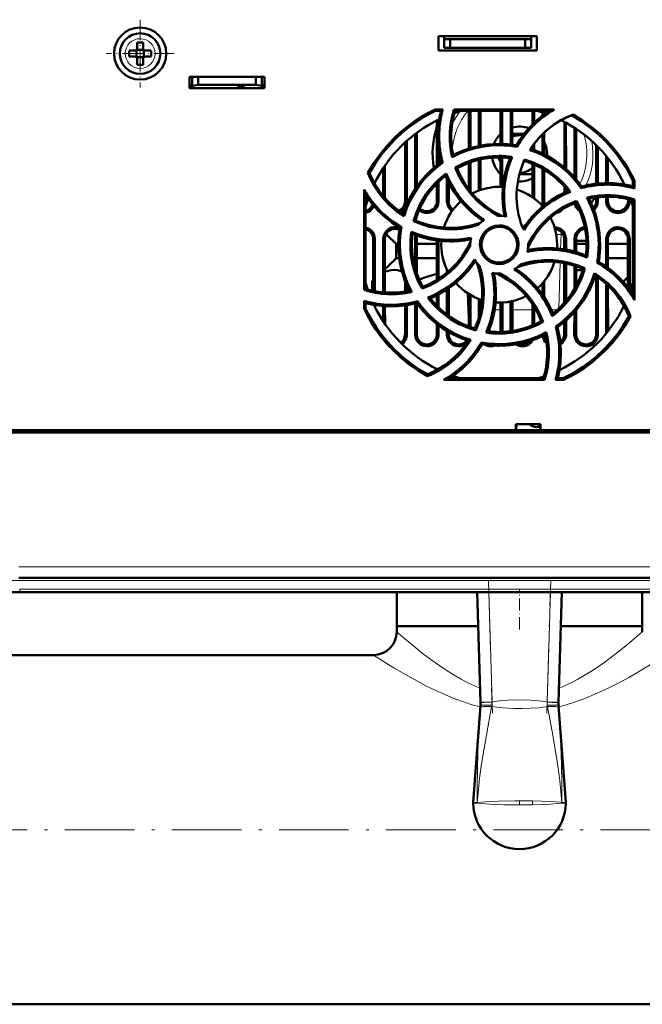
# Model space of a CAD drawing. Extents: x -1351 to 1763, y -1300 to 612.
# Tile 24 of 81: x 35 to 143, y -1297 to -1127. Entities that reach past the tile are written whole.
import ezdxf

# ---------------------------------------------------------------- set-up
doc = ezdxf.new("R2010")
doc.units = 0
doc.linetypes.add('DASHDOT', pattern=[18.5, 12, -3, 0.5, -3])

msp = doc.modelspace()

# ---------------------------------------------------------------- linework, layer by layer
at = {"color": 7, "linetype": 'DASHDOT', "lineweight": 18, "ltscale": 0.292499}
msp.add_line((56.1, -1127.48), (56.1, -1139.18), dxfattribs=at)
at = {"color": 7, "lineweight": 50}
for p, q in [((107.6, -1132.83), (107.6, -1130.33)), ((107.6, -1130.33), (124.6, -1130.33)), ((108.6, -1130.83), (108.6, -1130.33)), ((123.6, -1130.83), (123.6, -1130.33)), ((124.6, -1130.33), (124.6, -1132.83)), ((55.6, -1131.41), (55.6, -1132.33)), ((56.6, -1131.41), (56.6, -1132.33)), ((108.6, -1132.33), (108.6, -1130.83)), ((109.6, -1130.83), (108.6, -1130.83)), ((109.6, -1132.33), (109.6, -1130.83)), ((122.6, -1130.83), (109.6, -1130.83)), ((123.6, -1130.83), (122.6, -1130.83)), ((122.6, -1130.83), (122.6, -1132.33)), ((123.6, -1132.33), (123.6, -1130.83)), ((55.1, -1132.83), (54.18, -1132.83)), ((55.1, -1133.83), (54.18, -1133.83)), ((55.47, -1132.7), (55.46, -1132.69)), ((56.74, -1132.7), (55.47, -1132.7)), ((55.47, -1133.97), (55.47, -1132.7)), ((56.75, -1132.69), (56.74, -1132.7)), ((56.74, -1132.7), (56.74, -1133.97)), ((57.1, -1132.83), (58.02, -1132.83)), ((58.02, -1133.83), (57.1, -1133.83)), ((124.6, -1132.83), (107.6, -1132.83)), ((109.6, -1132.33), (108.6, -1132.33)), ((122.6, -1132.33), (109.6, -1132.33)), ((122.6, -1132.33), (123.6, -1132.33)), ((55.47, -1133.97), (55.46, -1133.98)), ((56.74, -1133.97), (55.47, -1133.97)), ((55.6, -1135.25), (55.6, -1134.33)), ((56.6, -1135.25), (56.6, -1134.33)), ((56.74, -1133.97), (56.75, -1133.98)), ((64.6, -1139.33), (64.6, -1137.33)), ((64.6, -1137.33), (77.6, -1137.33)), ((64.6, -1138.83), (65.1, -1138.83)), ((65.1, -1138.89), (65.1, -1137.33)), ((65.1, -1138.89), (66.1, -1138.72)), ((65.1, -1139.33), (65.1, -1138.89)), ((66.1, -1138.72), (66.1, -1137.33)), ((66.1, -1138.72), (76.1, -1138.72)), ((76.1, -1137.33), (76.1, -1138.72)), ((76.1, -1138.72), (77.1, -1138.89)), ((77.1, -1137.33), (77.1, -1138.89)), ((77.1, -1138.83), (77.6, -1138.83)), ((77.1, -1138.89), (77.1, -1139.33)), ((77.6, -1137.33), (77.6, -1139.33)), ((77.6, -1139.33), (64.6, -1139.33)), ((72.9, -1139.33), (65.1, -1139.33)), ((72.9, -1139.33), (72.9, -1139.12)), ((72.9, -1139.12), (72.9, -1139.33)), ((74.1, -1139.12), (72.9, -1139.12)), ((74.1, -1139.33), (74.1, -1139.12)), ((77.1, -1139.33), (74.1, -1139.33)), ((107.02, -1143.01), (108.36, -1143.01)), ((107.07, -1143.24), (107.02, -1143.01)), ((107.07, -1143.24), (108.05, -1143.24)), ((108.36, -1143.01), (108.05, -1143.24)), ((110.3, -1143.01), (127.61, -1143.01)), ((110.47, -1143.24), (110.3, -1143.01)), ((110.47, -1143.24), (126.76, -1143.24)), ((112.84, -1149.73), (112.84, -1143.24)), ((113.12, -1149.64), (113.12, -1143.24)), ((114.58, -1143.24), (114.58, -1149.28)), ((114.86, -1143.24), (114.86, -1149.22)), ((118.34, -1148.92), (118.34, -1143.24)), ((118.62, -1148.92), (118.62, -1143.24)), ((120.08, -1143.24), (120.08, -1149.03)), ((120.36, -1143.24), (120.36, -1149.06)), ((123.84, -1145.57), (123.84, -1143.24)), ((124.12, -1145.3), (124.12, -1143.24)), ((125.58, -1143.53), (125.58, -1144.06)), ((125.86, -1143.62), (125.86, -1143.86)), ((107.34, -1152.64), (107.34, -1144.88)), ((107.62, -1145.45), (107.62, -1144.74)), ((129.34, -1153), (129.34, -1145.13)), ((129.63, -1153.25), (129.62, -1145.28)), ((103.58, -1147.22), (103.58, -1156.72)), ((103.86, -1147.01), (103.87, -1156.3)), ((122.41, -1147.18), (120.36, -1147.18)), ((125.58, -1147.23), (125.58, -1150.59)), ((125.86, -1146.96), (125.86, -1150.73)), ((131.08, -1146.14), (131.08, -1154.7)), ((131.36, -1146.33), (131.36, -1155.04)), ((101.84, -1158.83), (101.84, -1148.68)), ((102.13, -1158.83), (102.12, -1148.42)), ((121.06, -1149.17), (121.18, -1149.44)), ((124.12, -1149.99), (124.12, -1148.9)), ((134.84, -1155.81), (134.84, -1149.13)), ((107.63, -1152.42), (107.62, -1149.92)), ((110.15, -1150.84), (109.98, -1151.2)), ((123.84, -1149.89), (123.84, -1149.29)), ((135.13, -1155.78), (135.12, -1149.41)), ((108.05, -1152.11), (108.33, -1152.21)), ((112.84, -1156.73), (112.84, -1152.2)), ((113.13, -1157.11), (113.13, -1152.09)), ((114.58, -1151.67), (114.58, -1156.97)), ((114.86, -1151.6), (114.87, -1156.87)), ((117.89, -1151.25), (118.34, -1152.03)), ((118.34, -1156.34), (118.34, -1151.25)), ((118.63, -1156.35), (118.63, -1151.26)), ((120.32, -1151.17), (119.97, -1151.36)), ((123.84, -1158.14), (123.84, -1152.38)), ((124.13, -1158.35), (124.13, -1152.5)), ((136.58, -1151.02), (136.58, -1155.71)), ((136.86, -1151.37), (136.87, -1155.71)), ((95.71, -1153.95), (95.44, -1153.94)), ((98.08, -1153.1), (98.07, -1157.93)), ((98.36, -1152.68), (98.37, -1158.27)), ((108.95, -1154.04), (108.84, -1154.43)), ((110.83, -1153.12), (110.52, -1153.01)), ((121.58, -1154.18), (123.48, -1154.18)), ((123.69, -1154.06), (123.84, -1153.81)), ((125.58, -1153.23), (125.57, -1158.83)), ((125.86, -1153.4), (125.87, -1158.83)), ((96.63, -1155.84), (96.63, -1155.62)), ((107.34, -1158.83), (107.34, -1155.77)), ((107.63, -1158.83), (107.63, -1155.47)), ((109.08, -1154.96), (109.07, -1158.83)), ((109.37, -1155.56), (109.37, -1158.83)), ((141.18, -1155.3), (141.43, -1155.25)), ((141.18, -1155.3), (141.18, -1156.28)), ((141.43, -1155.25), (141.43, -1156.6)), ((94.76, -1174.15), (94.77, -1156.8)), ((95.03, -1173.95), (95.02, -1157.7)), ((129.34, -1157.37), (129.34, -1156.27)), ((129.63, -1157.24), (129.63, -1156.6)), ((132.33, -1156.28), (132.22, -1156.57)), ((141.43, -1156.6), (141.18, -1156.28)), ((131.43, -1158.75), (131.32, -1159.06)), ((134.84, -1158.83), (134.84, -1158.17)), ((135.13, -1158.83), (135.13, -1158.13)), ((136.57, -1158.05), (136.57, -1158.83)), ((136.87, -1158.04), (136.87, -1158.83)), ((140.34, -1158.83), (140.34, -1158.47)), ((140.63, -1158.83), (140.63, -1158.55)), ((141.43, -1158.52), (141.18, -1158.71)), ((141.18, -1158.71), (141.18, -1174.94)), ((141.43, -1158.52), (141.44, -1175.9)), ((103.62, -1162.13), (103.32, -1162.27)), ((101.21, -1163.25), (100.93, -1163.38)), ((96.33, -1174.29), (96.33, -1165.33)), ((96.64, -1174.35), (96.63, -1165.33)), ((98.07, -1165.33), (98.07, -1174.55)), ((98.37, -1165.33), (98.37, -1174.58)), ((100.31, -1168.68), (100.31, -1166.18)), ((100.68, -1166.18), (100.31, -1166.18)), ((103.57, -1165.33), (103.57, -1170.34)), ((103.87, -1165.33), (103.87, -1171.31)), ((107.33, -1166.18), (103.87, -1166.18)), ((107.33, -1172.39), (107.33, -1165.61)), ((107.64, -1172.19), (107.63, -1165.65)), ((123.1, -1166.33), (123.1, -1166.17)), ((129.33, -1167.13), (129.33, -1165.33)), ((129.63, -1167.18), (129.63, -1165.33)), ((131.07, -1165.33), (131.07, -1167.52)), ((131.37, -1165.33), (131.37, -1167.61)), ((131.37, -1165.68), (133.17, -1165.68)), ((133.18, -1166.18), (131.37, -1166.18)), ((136.57, -1165.33), (136.57, -1170.12)), ((136.87, -1165.33), (136.87, -1170.33)), ((140.33, -1166.18), (136.87, -1166.18)), ((140.33, -1173.74), (140.33, -1165.33)), ((140.64, -1174.15), (140.63, -1165.33)), ((113.1, -1166.33), (113.1, -1166.5)), ((100.84, -1168.68), (100.31, -1168.68)), ((107.33, -1168.68), (103.87, -1168.68)), ((129.33, -1176.39), (129.33, -1169.52)), ((129.64, -1176.03), (129.63, -1169.58)), ((135.27, -1169.28), (134.99, -1169.42)), ((140.33, -1168.68), (136.87, -1168.68)), ((109.07, -1170.62), (109.07, -1171.14)), ((131.07, -1169.97), (131.07, -1174.02)), ((131.37, -1170.07), (131.37, -1173.48)), ((132.58, -1170.54), (132.89, -1170.39)), ((96.33, -1172.45), (96.17, -1172.62)), ((96.33, -1172.46), (96.17, -1172.62)), ((96.17, -1172.62), (96.17, -1174.25)), ((101.83, -1174.42), (101.83, -1172.57)), ((125.57, -1172.98), (125.57, -1174.95)), ((125.87, -1172.63), (125.87, -1175.41)), ((134.83, -1181.83), (134.83, -1171.77)), ((135.14, -1181.83), (135.14, -1171.98)), ((139.59, -1172.62), (139.28, -1172.49)), ((139.59, -1172.62), (139.59, -1172.83)), ((95.03, -1173.95), (94.76, -1174.15)), ((102.14, -1174.37), (102.14, -1173.32)), ((104.89, -1173.59), (104.77, -1173.92)), ((109.07, -1174.08), (109.07, -1178.4)), ((109.37, -1173.87), (109.38, -1178.62)), ((136.57, -1173.12), (136.56, -1181.67)), ((136.87, -1173.4), (136.88, -1181.28)), ((94.76, -1177.42), (94.76, -1176.05)), ((94.76, -1176.05), (95.03, -1176.4)), ((95.03, -1177.36), (95.03, -1176.4)), ((103.87, -1176.39), (103.98, -1176.09)), ((103.87, -1176.4), (103.88, -1181.83)), ((107.33, -1176.87), (107.33, -1175.08)), ((107.64, -1177.18), (107.64, -1174.92)), ((112.83, -1178.93), (112.7, -1174.75)), ((112.83, -1180.45), (112.83, -1174.83)), ((113.14, -1180.56), (113.14, -1175.01)), ((114.57, -1175.69), (114.57, -1178.97)), ((114.87, -1175.8), (114.88, -1177.73)), ((118.33, -1181.4), (118.33, -1176.33)), ((118.64, -1181.39), (118.64, -1176.32)), ((120.07, -1176.14), (120.06, -1181.27)), ((120.37, -1176.07), (120.38, -1181.23)), ((94.76, -1177.42), (95.03, -1177.36)), ((96.64, -1177.07), (96.64, -1176.74)), ((98.07, -1176.91), (98.07, -1179.54)), ((98.37, -1176.93), (98.38, -1180)), ((101.83, -1181.83), (101.83, -1176.8)), ((102.14, -1181.83), (102.14, -1176.76)), ((103.57, -1176.47), (103.56, -1181.83)), ((123.83, -1180.27), (123.83, -1176.6)), ((124.14, -1180.14), (124.14, -1177.08)), ((131.07, -1177.98), (131.06, -1181.83)), ((131.38, -1177.63), (131.38, -1181.83)), ((139.59, -1176.87), (139.59, -1177.03)), ((125.69, -1179.66), (125.36, -1179.54)), ((129.33, -1181.83), (129.33, -1179.67)), ((129.64, -1181.83), (129.64, -1179.4)), ((140.78, -1178.73), (140.48, -1178.71)), ((107.33, -1181.83), (107.33, -1180.06)), ((107.64, -1181.83), (107.64, -1180.3)), ((109.06, -1181.26), (109.06, -1181.83)), ((109.38, -1181.44), (109.38, -1181.83)), ((113.89, -1180.8), (114.04, -1181.13)), ((128.17, -1180.56), (127.85, -1180.45)), ((115.16, -1183.51), (115.01, -1183.21)), ((105.73, -1188.7), (105.71, -1189.01)), ((125.92, -1189.68), (108.51, -1189.68)), ((125.72, -1189.4), (109.52, -1189.4)), ((125.72, -1189.4), (125.92, -1189.68)), ((127.81, -1189.68), (128.18, -1189.4)), ((129.19, -1189.68), (127.81, -1189.68)), ((129.13, -1189.4), (128.18, -1189.4)), ((129.13, -1189.4), (129.19, -1189.68)), ((23.25, -1198.33), (120.95, -1198.33)), ((120.95, -1198.33), (120.95, -1197.33)), ((120.95, -1197.33), (125.25, -1197.33)), ((120.95, -1198.33), (121.04, -1198.33)), ((121, -1198.33), (125.2, -1198.33)), ((121.1, -1197.33), (121.04, -1198.33)), ((121.04, -1198.33), (121.1, -1197.33)), ((125.17, -1198.33), (121.04, -1198.33)), ((125.1, -1197.33), (125.17, -1198.33)), ((125.17, -1198.33), (125.25, -1198.33)), ((125.25, -1197.33), (125.25, -1198.33)), ((125.25, -1198.33), (219.95, -1198.33)), ((232.08, -1198.73), (11.12, -1198.73)), ((208.07, -1223.83), (35.13, -1223.83)), ((207.9, -1226.33), (35.31, -1226.33)), ((37.7, -1226.33), (47.9, -1226.33)), ((47.9, -1226.33), (107.9, -1226.33)), ((100.4, -1232.18), (100.4, -1226.33)), ((107.9, -1226.33), (118.1, -1226.33)), ((114.86, -1245.33), (114.28, -1226.33)), ((128.93, -1226.33), (128.35, -1245.33)), ((142.8, -1232.18), (142.8, -1226.33)), ((114.45, -1232.18), (100.4, -1232.18)), ((114.45, -1232.18), (100.4, -1232.18)), ((100.4, -1233.18), (100.4, -1232.18)), ((131.77, -1232.18), (128.75, -1232.18)), ((142.8, -1232.18), (128.75, -1232.18)), ((142.8, -1232.18), (131.77, -1232.18)), ((142.8, -1233.18), (142.8, -1232.18)), ((96.4, -1237.18), (-173.2, -1237.18)), ((113.61, -1262.6), (114.85, -1245.94)), ((114.85, -1245.94), (114.85, -1245.92)), ((114.86, -1245.43), (114.86, -1245.33)), ((114.86, -1245.44), (114.86, -1245.49)), ((128.35, -1245.33), (128.34, -1245.43)), ((128.34, -1245.43), (128.34, -1245.43)), ((128.36, -1245.94), (128.35, -1245.93)), ((129.6, -1262.6), (128.36, -1245.94)), ((541.6, -1297.48), (-298.4, -1297.48))]:
    msp.add_line(p, q, dxfattribs=at)
at = {"color": 7, "lineweight": 18}
for p, q in [((56.13, -1130.76), (56.1, -1130.76)), ((53.53, -1133.31), (53.53, -1133.33)), ((58.67, -1133.36), (58.67, -1133.33)), ((56.08, -1135.9), (56.1, -1135.9)), ((101.84, -1158.83), (102.13, -1158.83)), ((107.34, -1158.83), (107.63, -1158.83)), ((109.07, -1158.83), (109.37, -1158.83)), ((125.87, -1158.83), (125.57, -1158.83)), ((134.84, -1158.83), (135.13, -1158.83)), ((136.57, -1158.83), (136.87, -1158.83)), ((140.34, -1158.83), (140.63, -1158.83)), ((128.77, -1164.56), (128.8, -1164.08)), ((96.63, -1165.33), (96.33, -1165.33)), ((98.37, -1165.33), (98.07, -1165.33)), ((103.87, -1165.33), (103.57, -1165.33)), ((128.77, -1164.56), (127.94, -1164.56)), ((128.7, -1167.03), (128.77, -1164.56)), ((129.33, -1165.33), (129.63, -1165.33)), ((131.37, -1165.33), (131.07, -1165.33)), ((136.87, -1165.33), (136.57, -1165.33)), ((140.63, -1165.33), (140.33, -1165.33)), ((128.38, -1177.36), (128.62, -1169.41)), ((114.87, -1177.56), (114.91, -1177.56)), ((117.31, -1177.56), (118.33, -1177.56)), ((120.37, -1177.56), (123.83, -1177.56)), ((127.07, -1177.56), (128.17, -1177.56)), ((128.28, -1181.03), (128.3, -1180.47)), ((101.83, -1181.83), (102.14, -1181.83)), ((103.56, -1181.83), (103.88, -1181.83)), ((107.33, -1181.83), (107.64, -1181.83)), ((109.06, -1181.83), (109.38, -1181.83)), ((129.33, -1181.83), (129.64, -1181.83)), ((131.06, -1181.83), (131.38, -1181.83)), ((134.83, -1181.83), (135.14, -1181.83)), ((35.13, -1221.97), (208.07, -1221.97)), ((208.07, -1224.33), (35.13, -1224.33)), ((35.31, -1225.83), (207.9, -1225.83)), ((35.31, -1226.33), (35.31, -1225.83)), ((116.28, -1226.33), (116.86, -1245.27)), ((126.35, -1245.27), (126.93, -1226.33)), ((114.83, -1246.26), (114.85, -1245.93)), ((114.86, -1245.33), (116.86, -1245.27)), ((116.81, -1245.85), (116.78, -1246.09)), ((116.86, -1245.27), (116.85, -1245.34)), ((126.35, -1245.34), (126.35, -1245.27)), ((126.35, -1245.27), (128.35, -1245.33)), ((126.43, -1246.09), (126.39, -1245.85)), ((128.35, -1245.93), (128.38, -1246.26)), ((114.3, -1262.63), (114.29, -1262.63)), ((114.3, -1262.63), (114.29, -1262.73)), ((114.29, -1262.73), (114.29, -1262.63)), ((114.29, -1262.73), (114.29, -1262.74)), ((114.29, -1262.74), (114.29, -1262.73)), ((121.6, -1263.07), (121.6, -1262.36)), ((123.83, -1262.38), (123.86, -1262.38)), ((128.91, -1262.63), (128.91, -1262.73)), ((128.91, -1262.63), (128.91, -1262.63)), ((128.91, -1262.73), (128.91, -1262.63)), ((128.91, -1262.74), (128.91, -1262.73)), ((128.91, -1262.73), (128.91, -1262.74))]:
    msp.add_line(p, q, dxfattribs=at)
at = {"color": 7, "linetype": 'DASHDOT', "lineweight": 18, "ltscale": 0.2925}
msp.add_line((61.95, -1133.33), (50.25, -1133.33), dxfattribs=at)
at = {"color": 7, "linetype": 'DASHDOT', "lineweight": 18}
for p, q in [((225.37, -1224.33), (17.84, -1224.33)), ((116.22, -1224.37), (116.92, -1247.24)), ((126.29, -1247.24), (126.99, -1224.37)), ((18.05, -1225.83), (225.16, -1225.83)), ((-382.4, -1267.33), (625.6, -1267.33))]:
    msp.add_line(p, q, dxfattribs=at)
at = {"color": 7, "linetype": 'DASHDOT', "lineweight": 18, "ltscale": 0.175491}
msp.add_line((121.6, -1232.77), (121.6, -1225.75), dxfattribs=at)
at = {"color": 7, "lineweight": 50}
for points in [[(95.44, -1153.94), (96.4, -1152.32), (97.47, -1150.8), (98.63, -1149.36), (99.89, -1148.01), (101.02, -1146.96), (102.21, -1145.97), (103.46, -1145.06), (104.77, -1144.21), (105.88, -1143.58), (107.02, -1143.01)], [(95.71, -1153.95), (96.67, -1152.35), (97.74, -1150.84), (98.91, -1149.41), (100.17, -1148.08), (101.3, -1147.04), (102.49, -1146.06), (103.73, -1145.16), (105.04, -1144.33), (106.04, -1143.76), (107.07, -1143.24)], [(123.38, -1149.99), (124.25, -1148.74), (125.22, -1147.59), (126.3, -1146.55), (127.48, -1145.64), (128.76, -1144.85), (129.79, -1144.33), (130.87, -1143.88)], [(130.58, -1143.99), (132.18, -1144.96), (133.69, -1146.04), (135.11, -1147.21), (136.43, -1148.48), (137.47, -1149.61), (138.44, -1150.81), (139.34, -1152.06), (140.16, -1153.37), (140.69, -1154.32), (141.18, -1155.3)], [(130.87, -1143.88), (132.46, -1144.87), (133.98, -1145.96), (135.39, -1147.15), (136.72, -1148.43), (137.76, -1149.58), (138.72, -1150.78), (139.62, -1152.04), (140.44, -1153.37), (140.95, -1154.29), (141.43, -1155.25)], [(118.1, -1149.16), (116.78, -1149.21), (115.46, -1149.36), (114.16, -1149.62), (112.73, -1150.02), (111.34, -1150.55), (109.98, -1151.2)], [(132.22, -1156.57), (131.55, -1155.66), (130.82, -1154.8), (130.04, -1153.99), (129.43, -1153.43), (128.79, -1152.89), (127.78, -1152.15), (126.72, -1151.48), (125.61, -1150.89), (124.44, -1150.37), (123.38, -1149.99)], [(132.33, -1156.28), (131.32, -1154.98), (130.21, -1153.79), (129, -1152.72), (127.7, -1151.77), (126.31, -1150.95), (124.94, -1150.31), (123.51, -1149.78)], [(108.05, -1152.11), (107.14, -1152.8), (106.28, -1153.54), (105.48, -1154.33), (104.92, -1154.95), (104.38, -1155.6), (103.64, -1156.63), (102.97, -1157.7), (102.38, -1158.82), (101.87, -1160), (101.52, -1161)], [(108.33, -1152.21), (107.19, -1153.08), (106.13, -1154.02), (105.16, -1155.04), (104.29, -1156.14), (103.5, -1157.31), (102.77, -1158.6), (102.16, -1159.96), (101.66, -1161.39)], [(110.52, -1153.01), (111.9, -1152.31), (113.32, -1151.75), (114.78, -1151.35), (116.26, -1151.09), (117.78, -1150.99), (119.05, -1151.03), (120.32, -1151.17)], [(119.97, -1151.36), (119.42, -1152.91), (119.02, -1154.48), (118.77, -1156.08), (118.67, -1157.69), (118.73, -1159.32), (118.85, -1160.37), (119.03, -1161.42)], [(120.32, -1151.17), (119.75, -1152.69), (119.32, -1154.25), (119.04, -1155.83), (118.92, -1157.42), (118.96, -1159.03), (119.09, -1160.26), (119.3, -1161.48)], [(122.49, -1151.64), (123.94, -1152.15), (125.32, -1152.79), (126.63, -1153.57), (127.84, -1154.47), (128.96, -1155.5), (129.71, -1156.31), (130.4, -1157.18)], [(101.66, -1161.39), (100.39, -1160.52), (99.22, -1159.54), (98.17, -1158.46), (97.23, -1157.27), (96.41, -1155.99), (95.89, -1154.98), (95.44, -1153.94)], [(103.32, -1162.27), (103.79, -1160.8), (104.4, -1159.41), (105.15, -1158.09), (106.02, -1156.86), (107.02, -1155.72), (107.95, -1154.84), (108.95, -1154.04)], [(108.95, -1154.04), (109.62, -1155.52), (110.42, -1156.92), (111.34, -1158.24), (112.38, -1159.45), (113.55, -1160.56), (114.5, -1161.34), (115.52, -1162.05)], [(117.94, -1161.33), (116.68, -1160.62), (115.51, -1159.79), (114.43, -1158.87), (113.44, -1157.86), (112.55, -1156.77), (111.77, -1155.59), (111.09, -1154.34), (110.52, -1153.01)], [(118.56, -1161.35), (117.28, -1160.69), (116.09, -1159.91), (114.99, -1159.04), (113.97, -1158.07), (113.45, -1157.49), (112.96, -1156.89), (112.35, -1156.04), (111.79, -1155.15), (111.3, -1154.21), (110.83, -1153.12)], [(103.62, -1162.13), (104.11, -1160.68), (104.74, -1159.31), (105.5, -1158.01), (106.39, -1156.8), (107.41, -1155.69), (108.1, -1155.04), (108.84, -1154.43)], [(108.84, -1154.43), (109.54, -1155.91), (110.37, -1157.31), (111.32, -1158.62), (112.4, -1159.82), (113.58, -1160.93), (114.41, -1161.59), (115.29, -1162.2)], [(130.01, -1157.07), (128.52, -1157.78), (127.12, -1158.6), (125.82, -1159.56), (124.61, -1160.63), (123.5, -1161.82), (122.85, -1162.65), (122.23, -1163.52)], [(130.4, -1157.18), (128.92, -1157.85), (127.51, -1158.65), (126.2, -1159.57), (124.99, -1160.61), (123.87, -1161.77), (123.1, -1162.73), (122.38, -1163.75)], [(101, -1160.65), (101.29, -1160.47), (101.55, -1160.25), (101.86, -1159.83), (102.05, -1159.36), (102.13, -1158.83)], [(105.6, -1160.86), (105.85, -1160.85), (106.18, -1160.78), (106.5, -1160.65), (106.79, -1160.47), (107.05, -1160.25), (107.36, -1159.83), (107.55, -1159.36), (107.63, -1158.83)], [(109.07, -1158.83), (109.14, -1159.34), (109.34, -1159.83), (109.53, -1160.11), (109.76, -1160.35), (109.97, -1160.51)], [(131.32, -1159.06), (130, -1159.65), (128.76, -1160.34), (127.6, -1161.14), (126.53, -1162.05), (125.97, -1162.59), (125.44, -1163.16), (124.78, -1163.97), (124.17, -1164.82), (123.62, -1165.73), (123.08, -1166.8)], [(123.1, -1166.17), (123.82, -1164.9), (124.64, -1163.73), (125.56, -1162.65), (126.58, -1161.66), (127.67, -1160.78), (128.84, -1159.99), (130.1, -1159.32), (131.43, -1158.75)], [(131.1, -1159.15), (131.19, -1159.49), (131.34, -1159.83), (131.53, -1160.11), (131.76, -1160.35), (132.03, -1160.55)], [(131.43, -1158.75), (132.13, -1160.13), (132.69, -1161.55), (133.09, -1163), (133.35, -1164.49), (133.45, -1166), (133.41, -1167.28), (133.27, -1168.56)], [(135.27, -1166.33), (135.22, -1165.01), (135.06, -1163.7), (134.81, -1162.39), (134.41, -1160.96), (133.88, -1159.57), (133.23, -1158.21)], [(134.46, -1160.34), (134.55, -1160.25), (134.86, -1159.83), (135.05, -1159.36), (135.13, -1158.83)], [(136.57, -1158.83), (136.64, -1159.34), (136.84, -1159.83), (137.03, -1160.11), (137.26, -1160.35), (137.54, -1160.56), (137.85, -1160.71), (138.22, -1160.83), (138.6, -1160.86)], [(138.6, -1160.86), (138.85, -1160.85), (139.18, -1160.78), (139.5, -1160.65), (139.79, -1160.47), (140.05, -1160.25), (140.36, -1159.83), (140.55, -1159.36), (140.63, -1158.83)], [(95.02, -1160.82), (95.5, -1160.65), (95.79, -1160.47), (96.05, -1160.25), (96.28, -1159.96), (96.46, -1159.64)], [(109.71, -1163.67), (108.81, -1163.64), (107.41, -1163.49), (106.02, -1163.22), (104.66, -1162.81), (103.32, -1162.27)], [(96.63, -1165.33), (96.56, -1164.83), (96.37, -1164.34), (96.18, -1164.06), (95.94, -1163.81), (95.66, -1163.6), (95.36, -1163.45), (95.02, -1163.35)], [(100.1, -1163.3), (99.85, -1163.32), (99.52, -1163.39), (99.2, -1163.51), (98.91, -1163.69), (98.65, -1163.91), (98.34, -1164.33), (98.15, -1164.8), (98.07, -1165.33)], [(104.77, -1173.92), (104.07, -1172.55), (103.52, -1171.13), (103.11, -1169.67), (102.86, -1168.18), (102.76, -1166.67), (102.79, -1165.39), (102.93, -1164.1)], [(102.93, -1164.1), (104.46, -1164.68), (106.01, -1165.11), (107.59, -1165.39), (109.19, -1165.51), (110.8, -1165.47), (112.02, -1165.34), (113.25, -1165.13)], [(103.14, -1164.47), (104.69, -1165.02), (106.26, -1165.42), (107.86, -1165.67), (109.47, -1165.77), (111.09, -1165.71), (112.14, -1165.59), (113.19, -1165.4)], [(114.77, -1166.33), (114.83, -1165.69), (115.02, -1165.05), (115.34, -1164.47), (115.76, -1163.96), (116.28, -1163.54), (116.87, -1163.23), (117.48, -1163.06), (118.1, -1163)], [(115.02, -1166.33), (115.08, -1165.78), (115.24, -1165.23), (115.49, -1164.71), (115.73, -1164.37), (116.02, -1164.06), (116.35, -1163.8), (116.72, -1163.58), (117.11, -1163.42), (117.51, -1163.31), (118.1, -1163.25)], [(118.1, -1163), (118.59, -1163.03), (119.02, -1163.12), (119.43, -1163.27), (119.82, -1163.48), (120.2, -1163.74), (120.67, -1164.2), (121.04, -1164.75), (121.29, -1165.36), (121.42, -1166), (121.44, -1166.33)], [(118.1, -1163.25), (118.77, -1163.33), (119.17, -1163.44), (119.56, -1163.62), (119.92, -1163.85), (120.24, -1164.12), (120.65, -1164.61), (120.94, -1165.16), (121.12, -1165.75), (121.18, -1166.33)], [(129.63, -1165.33), (129.56, -1164.83), (129.37, -1164.34), (129.18, -1164.06), (128.94, -1163.81), (128.66, -1163.6), (128.36, -1163.45), (128, -1163.34), (127.63, -1163.3)], [(132.88, -1163.32), (132.52, -1163.39), (132.2, -1163.51), (131.91, -1163.69), (131.65, -1163.91), (131.34, -1164.33), (131.15, -1164.8), (131.07, -1165.33)], [(138.6, -1163.3), (138.35, -1163.32), (138.02, -1163.39), (137.7, -1163.51), (137.41, -1163.69), (137.15, -1163.91), (136.84, -1164.33), (136.65, -1164.8), (136.57, -1165.33)], [(140.63, -1165.33), (140.56, -1164.83), (140.37, -1164.34), (140.18, -1164.06), (139.94, -1163.81), (139.66, -1163.6), (139.36, -1163.45), (138.98, -1163.34), (138.6, -1163.3)], [(113.12, -1165.87), (112.46, -1167.15), (111.68, -1168.34), (110.81, -1169.44), (109.84, -1170.45), (109.26, -1170.98), (108.66, -1171.47), (107.81, -1172.08), (106.92, -1172.63), (105.98, -1173.12), (104.89, -1173.59)], [(100.94, -1166.33), (100.99, -1167.66), (101.14, -1168.97), (101.4, -1170.27), (101.8, -1171.7), (102.33, -1173.1), (102.99, -1174.46)], [(113.1, -1166.5), (112.39, -1167.76), (111.56, -1168.93), (110.64, -1170.02), (109.63, -1171), (108.54, -1171.89), (107.36, -1172.68), (106.1, -1173.36), (104.77, -1173.92)], [(118.1, -1169.67), (117.62, -1169.64), (117.19, -1169.54), (116.78, -1169.39), (116.38, -1169.19), (116.01, -1168.93), (115.54, -1168.47), (115.17, -1167.92), (114.91, -1167.31), (114.78, -1166.67), (114.77, -1166.33)], [(118.1, -1169.41), (117.43, -1169.34), (117.03, -1169.22), (116.64, -1169.04), (116.28, -1168.81), (115.96, -1168.54), (115.56, -1168.05), (115.26, -1167.5), (115.09, -1166.92), (115.02, -1166.33)], [(121.44, -1166.33), (121.37, -1166.98), (121.18, -1167.61), (120.87, -1168.19), (120.45, -1168.71), (119.92, -1169.13), (119.33, -1169.43), (118.72, -1169.61), (118.1, -1169.67)], [(121.18, -1166.33), (121.12, -1166.89), (120.96, -1167.44), (120.71, -1167.96), (120.47, -1168.3), (120.18, -1168.6), (119.85, -1168.86), (119.48, -1169.08), (119.09, -1169.25), (118.69, -1169.35), (118.1, -1169.41)], [(133.27, -1168.56), (131.75, -1167.99), (130.2, -1167.56), (128.62, -1167.28), (127.02, -1167.16), (125.41, -1167.19), (124.18, -1167.32), (122.95, -1167.54)], [(133.06, -1168.19), (131.52, -1167.64), (129.94, -1167.24), (128.34, -1166.99), (126.73, -1166.9), (125.11, -1166.96), (124.06, -1167.08), (123.01, -1167.26)], [(105.79, -1175.48), (107.28, -1174.81), (108.68, -1174.02), (109.99, -1173.1), (111.21, -1172.05), (112.32, -1170.89), (113.1, -1169.93), (113.82, -1168.91)], [(106.21, -1175.6), (107.69, -1174.89), (109.09, -1174.06), (110.4, -1173.11), (111.6, -1172.03), (112.71, -1170.84), (113.36, -1170.02), (113.97, -1169.15)], [(126.5, -1169), (127.4, -1169.02), (128.8, -1169.17), (130.19, -1169.44), (131.55, -1169.85), (132.89, -1170.39)], [(101.3, -1170.97), (100.91, -1170.83), (100.52, -1170.74), (99.99, -1170.68), (99.46, -1170.71), (98.93, -1170.82), (98.37, -1171.02)], [(115.86, -1181.51), (116.44, -1179.99), (116.87, -1178.43), (117.15, -1176.85), (117.27, -1175.26), (117.24, -1173.65), (117.11, -1172.42), (116.89, -1171.18)], [(116.25, -1181.29), (116.8, -1179.74), (117.2, -1178.17), (117.45, -1176.57), (117.54, -1174.96), (117.48, -1173.33), (117.36, -1172.29), (117.18, -1171.25)], [(127.25, -1178.65), (126.58, -1177.16), (125.79, -1175.76), (124.87, -1174.44), (123.83, -1173.23), (122.67, -1172.11), (121.7, -1171.33), (120.68, -1170.62)], [(127.37, -1178.22), (126.66, -1176.74), (125.83, -1175.34), (124.88, -1174.03), (123.8, -1172.83), (122.61, -1171.72), (121.79, -1171.07), (120.92, -1170.46)], [(132.89, -1170.39), (132.42, -1171.86), (131.81, -1173.26), (131.07, -1174.58), (130.19, -1175.81), (129.19, -1176.95), (128.26, -1177.83), (127.25, -1178.65)], [(132.58, -1170.54), (132.08, -1171.98), (131.45, -1173.36), (130.69, -1174.65), (129.8, -1175.86), (128.79, -1176.97), (128.1, -1177.62), (127.37, -1178.22)], [(127.85, -1180.45), (129, -1179.58), (130.06, -1178.64), (131.03, -1177.62), (131.91, -1176.52), (132.7, -1175.36), (133.42, -1174.06), (134.04, -1172.7), (134.54, -1171.27)], [(134.54, -1171.27), (135.81, -1172.14), (136.98, -1173.12), (138.04, -1174.2), (138.98, -1175.39), (139.8, -1176.67), (140.32, -1177.68), (140.78, -1178.73)], [(117.63, -1171.31), (118.91, -1171.97), (120.1, -1172.75), (121.2, -1173.62), (122.21, -1174.59), (122.74, -1175.17), (123.23, -1175.77), (123.84, -1176.62), (124.39, -1177.51), (124.89, -1178.45), (125.36, -1179.54)], [(118.27, -1171.33), (119.54, -1172.05), (120.71, -1172.87), (121.79, -1173.79), (122.78, -1174.81), (123.66, -1175.9), (124.45, -1177.08), (125.13, -1178.33), (125.69, -1179.66)], [(128.17, -1180.56), (129.08, -1179.87), (129.93, -1179.13), (130.74, -1178.34), (131.3, -1177.72), (131.83, -1177.07), (132.57, -1176.04), (133.24, -1174.97), (133.83, -1173.84), (134.34, -1172.66), (134.69, -1171.68)], [(103.87, -1176.39), (104.88, -1177.69), (105.99, -1178.88), (107.19, -1179.96), (108.5, -1180.9), (109.89, -1181.72), (111.29, -1182.38), (112.75, -1182.92)], [(103.98, -1176.09), (104.85, -1177.24), (105.8, -1178.29), (106.82, -1179.26), (107.91, -1180.14), (109.08, -1180.93), (110.37, -1181.65), (111.74, -1182.27), (113.17, -1182.77)], [(114.04, -1181.13), (113.02, -1180.81), (112.03, -1180.42), (111.07, -1179.97), (110.38, -1179.59), (109.71, -1179.18), (108.68, -1178.44), (107.72, -1177.62), (106.81, -1176.72), (106.29, -1176.12), (105.79, -1175.48)], [(113.89, -1180.8), (112.45, -1180.31), (111.07, -1179.68), (109.78, -1178.92), (108.57, -1178.03), (107.46, -1177.01), (106.82, -1176.33), (106.21, -1175.6)], [(115.44, -1174.73), (115.41, -1175.63), (115.27, -1177.03), (114.99, -1178.42), (114.59, -1179.79), (114.04, -1181.13)], [(105.71, -1189.01), (104.09, -1188.05), (102.56, -1186.99), (101.13, -1185.82), (99.78, -1184.56), (98.72, -1183.43), (97.74, -1182.24), (96.82, -1181), (95.98, -1179.69), (95.34, -1178.57), (94.76, -1177.42)], [(105.73, -1188.7), (104.12, -1187.74), (102.61, -1186.67), (101.18, -1185.51), (99.85, -1184.24), (98.81, -1183.11), (97.84, -1181.93), (96.93, -1180.68), (96.1, -1179.37), (95.54, -1178.38), (95.03, -1177.36)], [(140.48, -1178.71), (139.52, -1180.31), (138.45, -1181.83), (137.28, -1183.25), (136.01, -1184.58), (134.88, -1185.62), (133.7, -1186.6), (132.45, -1187.5), (131.14, -1188.33), (130.15, -1188.88), (129.13, -1189.4)], [(140.78, -1178.73), (139.82, -1180.34), (138.75, -1181.87), (137.59, -1183.31), (136.33, -1184.66), (135.2, -1185.71), (134.01, -1186.7), (132.77, -1187.62), (131.46, -1188.46), (130.34, -1189.1), (129.19, -1189.68)], [(118.1, -1183.49), (119.42, -1183.44), (120.74, -1183.29), (122.04, -1183.03), (123.47, -1182.63), (124.87, -1182.1), (126.23, -1181.44)], [(101.31, -1183.48), (101.55, -1183.26), (101.76, -1183.01), (102.01, -1182.54), (102.13, -1182.04), (102.14, -1181.83)], [(103.56, -1181.83), (103.63, -1182.34), (103.83, -1182.83), (104.02, -1183.11), (104.25, -1183.36), (104.53, -1183.57), (104.84, -1183.72), (105.16, -1183.82), (105.6, -1183.87)], [(105.6, -1183.87), (105.89, -1183.85), (106.17, -1183.79), (106.49, -1183.67), (106.79, -1183.48), (107.05, -1183.27), (107.26, -1183.01), (107.51, -1182.54), (107.63, -1182.04), (107.64, -1181.83)], [(113.17, -1182.77), (112.3, -1184.04), (111.33, -1185.21), (110.24, -1186.27), (109.06, -1187.21), (107.78, -1188.03), (106.77, -1188.55), (105.71, -1189.01)], [(109.06, -1181.83), (109.13, -1182.34), (109.33, -1182.83), (109.52, -1183.11), (109.75, -1183.36), (110.03, -1183.57), (110.34, -1183.72), (110.66, -1183.82), (111.1, -1183.87)], [(115.16, -1183.51), (116.79, -1183.72), (118.41, -1183.78), (120.02, -1183.68), (121.62, -1183.43), (123.18, -1183.02), (124.63, -1182.5), (126.05, -1181.85)], [(122.1, -1183.87), (122.39, -1183.85), (122.67, -1183.79), (122.99, -1183.67), (123.29, -1183.48), (123.55, -1183.27), (123.76, -1183.01), (123.9, -1182.78)], [(125.58, -1182.08), (125.67, -1182.46), (125.83, -1182.83), (126.02, -1183.11), (126.29, -1183.4)], [(128.68, -1183.56), (129.05, -1183.27), (129.26, -1183.01), (129.51, -1182.54), (129.63, -1182.04), (129.64, -1181.83)], [(131.06, -1181.83), (131.13, -1182.34), (131.33, -1182.83), (131.52, -1183.11), (131.75, -1183.36), (132.03, -1183.57), (132.34, -1183.72), (132.66, -1183.82), (133.1, -1183.87)], [(133.1, -1183.87), (133.39, -1183.85), (133.67, -1183.79), (133.99, -1183.67), (134.29, -1183.48), (134.55, -1183.27), (134.76, -1183.01), (135.01, -1182.54), (135.13, -1182.04), (135.14, -1181.83)], [(123.31, -1197.33), (123.61, -1197.57), (123.95, -1197.73), (124.23, -1197.79), (124.53, -1197.81)]]:
    msp.add_lwpolyline(points, dxfattribs=at)
at = {"color": 7, "lineweight": 18}
for points in [[(114.78, -1242.9), (113.72, -1242.45), (112.68, -1241.96), (111.55, -1241.37), (110.45, -1240.74), (109.11, -1239.92), (107.84, -1239.07), (106.27, -1237.95), (104.82, -1236.85), (103.34, -1235.67), (101.13, -1233.81), (100.4, -1233.18)], [(128.43, -1242.9), (129.49, -1242.45), (130.53, -1241.96), (131.66, -1241.37), (132.76, -1240.74), (134.5, -1239.65), (136.14, -1238.53), (137.85, -1237.26), (139.39, -1236.05), (140.65, -1235.02), (142.8, -1233.18)], [(114.83, -1246.13), (113.45, -1245.75), (112.1, -1245.32), (110.77, -1244.85), (109.48, -1244.34), (107.02, -1243.25), (105.45, -1242.49), (103.96, -1241.71), (101.81, -1240.51), (99.89, -1239.38), (98.39, -1238.45), (96.4, -1237.18)], [(128.37, -1246.13), (129.67, -1245.77), (130.94, -1245.38), (132.26, -1244.91), (133.55, -1244.41), (135.15, -1243.73), (136.69, -1243.01), (138.64, -1242.03), (140.47, -1241.04), (142.15, -1240.07), (143.74, -1239.12), (146.8, -1237.18)], [(116.78, -1246.09), (115.89, -1250.99), (115.32, -1254.3), (115.05, -1255.96), (114.71, -1258.46), (114.44, -1260.96), (114.3, -1262.63)], [(116.85, -1245.34), (115.44, -1245.39), (114.88, -1245.43), (114.86, -1245.43), (114.86, -1245.43)], [(126.43, -1246.09), (124.93, -1246.27), (123.46, -1246.38), (122.05, -1246.43), (120.64, -1246.42), (118.72, -1246.31), (116.78, -1246.09)], [(116.86, -1245.27), (118.22, -1245.1), (119.58, -1244.97), (121.51, -1244.89), (123.44, -1244.95), (124.9, -1245.09), (126.35, -1245.27)], [(128.34, -1245.43), (128.34, -1245.43), (128.34, -1245.43), (128.31, -1245.43), (128.05, -1245.41), (126.35, -1245.34)], [(128.91, -1262.63), (128.75, -1260.76), (128.55, -1258.9), (128.31, -1257.04), (128.03, -1255.19), (127.33, -1251.04), (126.43, -1246.09)], [(114.29, -1262.63), (114.3, -1259.75), (114.33, -1256.88), (114.42, -1254.01), (114.54, -1251.14), (114.83, -1246.26)], [(128.38, -1246.26), (128.58, -1249.53), (128.74, -1252.8), (128.85, -1256.07), (128.91, -1259.35), (128.91, -1262.63)], [(114.29, -1262.74), (113.63, -1262.78), (113.61, -1262.78), (113.6, -1262.77)], [(113.61, -1262.6), (113.61, -1262.6), (113.65, -1262.6), (114.29, -1262.63)], [(121.6, -1263.07), (118.95, -1263.04), (116.47, -1262.95), (114.94, -1262.83), (114.29, -1262.74)], [(114.3, -1262.63), (115.75, -1262.5), (117.93, -1262.41), (120.79, -1262.36), (121.6, -1262.36)], [(123.86, -1262.38), (126.99, -1262.47), (128.65, -1262.6), (128.91, -1262.63)], [(128.91, -1262.74), (127.53, -1262.89), (126.3, -1262.97), (123.87, -1263.05)], [(128.91, -1262.63), (129.59, -1262.6), (129.6, -1262.6)], [(129.6, -1262.77), (129.59, -1262.78), (129.54, -1262.78), (128.91, -1262.74)]]:
    msp.add_lwpolyline(points, dxfattribs=at)
at = {"color": 7, "lineweight": 50}
msp.add_circle((56.1, -1133.33), 4.5, dxfattribs=at)
for centre, radius, start, end in [((56.1, -1133.33), 3.5, 90, 0), ((56.1, -1133.33), 3.5, 0, 90), ((56.1, -1148.54), 17.14, 89.9996, 91.6715), ((56.1, -1148.5), 17.1, 88.3267, 90.0022), ((71.31, -1133.33), 17.13, 178.3286, 181.6729), ((55.1, -1132.33), 0.5, 270, 0), ((55.1, -1134.33), 0.5, 0, 90), ((57.1, -1132.33), 0.5, 180, 270), ((57.1, -1134.33), 0.5, 90, 180), ((40.93, -1133.33), 17.1, 359.9978, 1.6733), ((40.93, -1133.33), 17.1, 358.3267, 0.0022), ((56.1, -1118.12), 17.14, 268.3285, 270.0004), ((56.1, -1118.16), 17.1, 269.9978, 271.6733), ((124.89, -1147.68), 17.41, 165.2514, 194.7373), ((124.89, -1147.66), 17.17, 164.2756, 180.0253), ((124.89, -1147.68), 15.33, 162.2639, 179.9733), ((124.89, -1147.66), 15.08, 162.9695, 180.026), ((118.1, -1166.33), 24, 105.8462, 108.8141), ((136.1, -1157.95), 17.42, 122.4278, 149.745), ((136.1, -1157.93), 17.17, 119.6298, 150.3545), ((136.1, -1157.94), 15, 110.4294, 148.0067), ((118.1, -1166.33), 24, 70.5779, 74.1538), ((136.79, -1177.71), 35.89, 104.8124, 106.2243), ((118.1, -1166.33), 24, 115.5793, 153.7982), ((118.1, -1166.33), 24, 25.5944, 63.5829), ((121.6, -1150.68), 15, 161.9188, 189.2108), ((121.6, -1150.68), 4.75, 133.3361, 158.4906), ((121.6, -1150.68), 4.75, 70.0355, 105.1474), ((121.6, -1150.68), 3.25, 79.8286, 112.4378), ((124.89, -1147.66), 17.17, 180.0273, 195.3591), ((124.89, -1147.68), 15.33, 179.9753, 193.3053), ((124.9, -1147.66), 15.09, 180.0276, 192.1592), ((118.1, -1166.34), 17.42, 89.9999, 117.1708), ((118.09, -1166.29), 17.38, 80.1886, 89.9766), ((118.09, -1166.26), 17.1, 79.6039, 89.9772), ((121.6, -1150.68), 4.75, 356.4898, 26.2554), ((118.1, -1166.34), 17.42, 35.259, 71.903), ((118.1, -1166.34), 15.33, 89.9975, 119.6146), ((118.1, -1166.32), 15.07, 89.9974, 118.8415), ((121.6, -1150.68), 4.75, 187.4298, 226.6114), ((118.1, -1166.34), 15.34, 81.6736, 89.9965), ((118.1, -1166.33), 15.08, 82.8648, 89.9967), ((136.1, -1157.95), 17.42, 157.7957, 179.9742), ((136.1, -1157.93), 17.17, 156.7902, 180.0269), ((136.1, -1157.94), 15, 155.1883, 201.1101), ((118.1, -1166.32), 15.07, 37.8572, 73.5009), ((118.1, -1166.34), 15.33, 36.6746, 73.3899), ((109.71, -1148.34), 15.32, 201.4201, 238.3425), ((109.71, -1148.33), 15.08, 201.9076, 237.127), ((118.1, -1166.34), 15.33, 126.6444, 164.6155), ((124.89, -1147.66), 17.17, 201.7848, 236.9189), ((121.6, -1150.68), 3.25, 270.7328, 313.5091), ((123.48, -1153.93), 0.25, 270, 330), ((118.1, -1166.32), 15.07, 127.8881, 163.8398), ((124.89, -1147.68), 17.41, 202.8015, 236.5146), ((121.6, -1150.68), 4.75, 266.4937, 298.0915), ((136.77, -1173.12), 17.16, 90.0012, 105.3456), ((136.76, -1173.13), 17.43, 75.3089, 104.7517), ((136.76, -1173.12), 17.16, 74.2156, 89.999), ((109.71, -1148.33), 17.17, 209.5601, 240.3594), ((129.48, -1147.64), 35.89, 194.7728, 196.262), ((109.71, -1148.34), 17.41, 212.4944, 239.7397), ((118.1, -1166.33), 10, 86.345, 117.7669), ((118.1, -1166.33), 10, 41.3537, 72.29), ((136.76, -1173.13), 17.42, 112.821, 146.5061), ((136.76, -1173.11), 17.16, 111.7636, 146.9281), ((124.85, -1176.81), 20.4, 74.2068, 75.3574), ((118.1, -1166.33), 24, 160.5976, 164.0878), ((94.6, -1158.83), 1.73, 283.9958, 341.3455), ((100.1, -1158.83), 1.74, 291.2446, 359.9721), ((105.6, -1158.83), 1.74, 270.0013, 359.9735), ((118.1, -1166.33), 10, 131.3515, 162.7524), ((111.1, -1158.83), 1.74, 180.0299, 236.4592), ((136.1, -1157.95), 17.42, 179.9763, 191.5019), ((136.1, -1157.93), 17.17, 180.0292, 191.9278), ((127.63, -1158.81), 2.06, 180.6635, 203.1119), ((127.6, -1158.83), 1.74, 180.0306, 200.1842), ((118.11, -1166.32), 15.07, 359.9712, 28.7966), ((133.1, -1158.83), 1.74, 194.2027, 219.1806), ((118.11, -1166.34), 15.33, 0.0237, 29.659), ((136.77, -1173.13), 15.34, 90.0015, 103.3403), ((124.86, -1176.82), 20.4, 64.6399, 65.7953), ((136.77, -1173.12), 15.07, 90.0014, 102.122), ((118.1, -1166.34), 17.42, 0.0262, 27.1913), ((121.6, -1150.68), 15, 325.5862, 329.9085), ((133.1, -1158.83), 1.74, 315.8581, 359.967), ((136.76, -1173.13), 15.34, 72.2776, 89.9996), ((136.76, -1173.12), 15.07, 72.9565, 89.9997), ((138.6, -1158.83), 1.74, 180.0266, 269.9987), ((138.6, -1158.83), 1.74, 270.0013, 359.9735), ((118.1, -1166.33), 24, 15.9122, 18.7943), ((120.73, -1154.14), 20.4, 199.6343, 200.802), ((105.6, -1158.84), 2.02, 228.4153, 269.9697), ((105.6, -1158.83), 1.74, 225.4358, 269.9996), ((121.6, -1150.68), 15, 216.592, 219.0398), ((127.59, -1158.83), 2.04, 283.1594, 322.1488), ((109.68, -1148.46), 14.95, 246.0969, 270.111), ((109.74, -1148.51), 14.9, 269.8825, 290.2848), ((118.1, -1166.33), 5, 121.0857, 136.8594), ((118.1, -1166.33), 5, 76.089, 91.8422), ((118.1, -1166.33), 10, 356.3724, 27.756), ((94.6, -1165.33), 1.73, 359.9751, 75.9172), ((100.1, -1165.33), 1.73, 90.0014, 180.0259), ((100.11, -1165.29), 1.99, 66.0528, 90.2544), ((100.1, -1165.33), 1.73, 63.7268, 90.0019), ((118.05, -1166.35), 17.38, 170.1733, 179.9505), ((118.04, -1166.33), 17.1, 169.6192, 180.0034), ((118.11, -1166.34), 15.34, 171.615, 179.97), ((120.74, -1154.15), 20.4, 209.1922, 210.373), ((109.71, -1148.33), 17.17, 246.7509, 270.0006), ((118.11, -1166.33), 15.08, 172.9239, 180.0232), ((109.71, -1148.34), 17.41, 247.8357, 270.0005), ((109.73, -1148.52), 15.15, 269.9084, 288.1582), ((118.1, -1166.33), 5, 31.0758, 36.7427), ((127.6, -1165.33), 1.73, 359.9744, 86.0092), ((133.1, -1165.33), 1.73, 95.6153, 180.0255), ((133.6, -1162.68), 1.25, 229.2134, 239.0243), ((138.6, -1165.33), 1.73, 90.0014, 180.0259), ((138.6, -1165.33), 1.73, 359.9741, 89.9986), ((411.17, -841.31), 449.64, 225.956, 226.263), ((105.6, -1165.35), 2.03, 160.6397, 179.4368), ((105.6, -1165.33), 1.73, 161.4357, 180.0222), ((118.1, -1166.33), 10, 176.3693, 207.7306), ((109.71, -1148.32), 17.18, 270.0027, 281.8994), ((109.71, -1148.34), 17.42, 270.0027, 281.5304), ((118.1, -1166.33), 5, 166.0678, 180), ((118.1, -1166.34), 17.42, 179.9737, 207.1133), ((118.1, -1166.34), 15.33, 179.9711, 209.6356), ((118.1, -1166.33), 15.07, 180.0239, 208.8203), ((118.1, -1166.33), 5, 346.0537, 0), ((126.5, -1184.33), 17.16, 90.0031, 101.9121), ((126.5, -1184.34), 17.43, 90.0024, 101.5187), ((126.5, -1184.34), 17.43, 67.8631, 90.0005), ((126.5, -1184.32), 17.15, 66.7209, 90.0006), ((118.1, -1166.32), 15.08, 352.8803, 359.9707), ((118.1, -1166.34), 15.34, 351.657, 0.0225), ((118.17, -1166.32), 17.1, 349.5609, 359.9511), ((118.15, -1166.33), 17.38, 350.2312, 0.0028), ((415.68, -1498.25), 456.15, 133.7387, 134.0769), ((99.44, -1159.53), 17.16, 291.7081, 326.8876), ((99.44, -1159.55), 17.42, 292.8775, 326.5467), ((118.1, -1166.33), 5, 211.0457, 226.9362), ((100.29, -1174.69), 14.89, 359.8558, 20.3039), ((126.46, -1184.14), 14.88, 89.8817, 110.3413), ((126.47, -1184.16), 15.16, 89.9088, 108.1204), ((118.1, -1166.33), 10, 311.3902, 342.7365), ((126.52, -1184.19), 14.94, 66.0877, 90.1119), ((115.46, -1178.51), 20.4, 29.1828, 30.3809), ((126.5, -1184.32), 17.15, 29.4031, 60.3404), ((126.5, -1184.34), 17.43, 32.6277, 59.7598), ((100.28, -1174.71), 15.16, 359.9351, 18.1529), ((118.1, -1166.33), 5, 256.0324, 271.9508), ((100.1, -1174.72), 17.16, 359.9766, 11.8837), ((100.1, -1174.73), 17.43, 0.0288, 11.5472), ((118.1, -1166.33), 5, 301.0357, 316.9336), ((111.31, -1184.99), 17.15, 21.6868, 56.8968), ((111.31, -1185), 17.43, 22.8969, 56.5382), ((118.1, -1166.34), 15.33, 306.6206, 344.6783), ((118.1, -1166.33), 15.07, 307.9101, 343.7763), ((130.58, -1191), 20.32, 84.5656, 87.7782), ((126.5, -1184.34), 15.34, 21.4494, 58.3917), ((115.47, -1178.53), 20.4, 19.6117, 20.8229), ((118.1, -1166.33), 24, 195.9647, 198.7738), ((114.04, -1197.34), 26.83, 104.4874, 111.3384), ((118.1, -1166.33), 10, 221.3881, 252.7188), ((126.5, -1184.32), 15.07, 21.8791, 57.0745), ((146.95, -1179.94), 10.38, 129.619, 135.1718), ((118.1, -1166.33), 24, 340.619, 344.0353), ((99.44, -1159.55), 15.33, 252.2418, 269.9996), ((99.44, -1159.53), 15.08, 252.9917, 269.9998), ((99.44, -1159.53), 15.08, 270.0012, 282.0748), ((99.44, -1159.55), 15.33, 270.0016, 283.3888), ((111.34, -1155.85), 20.4, 244.6062, 245.8296), ((99.44, -1159.53), 17.17, 254.1908, 269.9991), ((99.44, -1159.55), 17.42, 255.3348, 284.744), ((99.44, -1159.53), 17.17, 270.001, 285.3527), ((118.1, -1166.34), 17.42, 215.2367, 252.1114), ((111.36, -1155.85), 20.4, 254.1682, 255.3966), ((118.1, -1166.33), 15.07, 217.941, 253.7931), ((100.23, -1174.75), 14.94, 336.0901, 0.0854), ((100.1, -1174.72), 17.16, 336.6817, 359.9743), ((100.1, -1174.73), 17.42, 337.9031, 0.0268), ((118.1, -1166.33), 10, 266.3967, 297.7194), ((106.73, -1185.02), 35.89, 14.7177, 16.3069), ((118.1, -1166.33), 24, 205.6223, 243.7556), ((118.1, -1166.33), 24, 295.6374, 333.7701), ((118.1, -1166.33), 15.07, 269.9977, 298.7754), ((118.1, -1166.34), 15.34, 270.0068, 299.6759), ((107.62, -1173.08), 20.4, 344.1615, 345.4021), ((105.92, -1163.69), 20.4, 299.1555, 300.4086), ((118.21, -1165.56), 15.85, 262.8809, 269.5981), ((107.62, -1173.09), 20.4, 334.5902, 335.8444), ((111.31, -1185), 15.34, 0.0278, 13.4237), ((111.31, -1184.99), 17.16, 359.9748, 15.3392), ((111.31, -1185), 17.43, 345.3922, 14.7583), ((100.1, -1181.83), 1.72, 304.5962, 359.9699), ((105.6, -1181.83), 1.72, 180.0266, 269.9987), ((105.6, -1181.83), 1.72, 270.0013, 359.9735), ((100.1, -1174.74), 15.34, 291.426, 328.4263), ((100.1, -1174.72), 15.07, 291.9022, 327.0409), ((111.1, -1181.83), 1.72, 180.0266, 269.9987), ((111.1, -1181.83), 1.72, 270, 324.1727), ((105.91, -1163.7), 20.4, 289.588, 290.8472), ((118.12, -1166.33), 15.35, 261.5572, 269.9501), ((118.1, -1166.34), 17.42, 269.9981, 297.1337), ((122.1, -1181.83), 1.72, 270.0004, 319.7167), ((127.6, -1181.83), 1.73, 183.2924, 217.2399), ((111.31, -1184.99), 15.07, 359.9751, 12.0375), ((127.6, -1181.83), 1.72, 307.3122, 359.9691), ((133.1, -1181.83), 1.72, 180.0266, 269.9987), ((133.1, -1181.83), 1.72, 270.0013, 359.9735), ((100.1, -1174.72), 17.16, 299.333, 330.3453), ((100.1, -1174.74), 17.42, 302.694, 329.7545), ((111.1, -1181.84), 2.04, 270.0271, 311.8347), ((118.11, -1166.39), 17.1, 259.5762, 269.9773), ((118.1, -1166.34), 17.43, 260.2644, 269.9962), ((116.59, -1181.87), 2, 238.4275, 270.2075), ((116.61, -1181.87), 2, 269.7526, 289.7922), ((122.1, -1181.86), 2.01, 236.8665, 270.1755), ((122.1, -1181.83), 1.72, 249.8413, 270.0018), ((111.31, -1184.99), 15.07, 342.9788, 359.9735), ((111.31, -1185), 15.34, 342.2555, 0.0259), ((111.31, -1184.99), 17.16, 344.1307, 359.9728), ((99.41, -1154.96), 35.89, 284.6778, 286.3444), ((118.1, -1166.33), 24, 250.6387, 253.9723), ((118.1, -1166.33), 24, 286.0278, 288.7539), ((124.55, -1195.5), 2.31, 269.4915, 284.5718), ((35.31, -1200.33), 26, 184, 270), ((96.4, -1233.18), 4, 270, 360), ((109.83, -1245.58), 5.03, 356.0467, 1.7447), ((133.36, -1245.57), 5.02, 178.25, 184.2323), ((133.38, -1245.58), 5.03, 178.2553, 183.9533), ((115.6, -1262.75), 2, 175.739, 180.6531), ((121.6, -1262.68), 8, 180.6672, 359.3416), ((127.6, -1262.75), 2, 359.3468, 4.2612)]:
    msp.add_arc(centre, radius, start, end, dxfattribs=at)
at = {"color": 7, "lineweight": 18}
for centre, radius, start, end in [((56.1, -1133.33), 2.57, 90, 179.4706), ((56.1, -1133.33), 2.57, 0, 89.4706), ((56.1, -1133.33), 2.57, 180, 269.4706), ((56.1, -1133.33), 2.57, 270, 359.4706), ((121.6, -1150.68), 12.69, 144.5792, 156.7936), ((121.6, -1150.68), 11.63, 140.2387, 176.6882), ((121.6, -1150.68), 11.63, 333.5895, 16.8837), ((121.6, -1150.68), 12.69, 334.714, 10.2076), ((113.17, -1245.29), 3.69, 351.3381, 359.2095), ((130.04, -1245.29), 3.69, 180.7906, 188.6618), ((120.96, -1502.49), 240.13, 89.3146, 89.8462), ((121.95, -1177.05), 86.02, 269.7686, 271.2816), ((116.97, -1263.1), 6.89, 0.3744, 6.0052)]:
    msp.add_arc(centre, radius, start, end, dxfattribs=at)
at = {"color": 7, "lineweight": 50}
for centre, major_axis, ratio, start_param, end_param in [((15748.78, -1196.97), (15641.07, -49.37), 0.032525, 3.132547, 3.150636), ((9371.51, -1505.58), (9261.94, -358.49), 0.039917, 3.13051, 3.152678), ((10412.27, -11436.3), (10288.31, -10290.52), 0.03373, 3.132326, 3.150857), ((14512.76, -18707.22), (14386.17, -17560.9), 0.025088, 3.133577, 3.149611), ((1454.11, -8140.85), (1338.85, -6989.36), 0.044891, 3.132709, 3.156172), ((-15116.55, -23479.94), (-15243.16, -22326.08), 0.023043, 3.134187, 3.149), ((16763.36, 12587.14), (16665.3, 13745.08), 0.0258, 3.133406, 3.149781), ((77.06, -16894.13), (-59.77, -15738.19), 0.032411, 3.132565, 3.150619), ((10552.19, 9280.12), (10454.64, 10440.59), 0.033475, 3.132373, 3.150811), ((-219.27, -10473.66), (-356.62, -9315.87), 0.039816, 3.13053, 3.152658), ((-6849.19, -2499.11), (6982.12, 1335.62), 0.044919, 6.274288, 6.297748), ((7070.79, 167.91), (6967.51, 1337.08), 0.044965, 3.132702, 3.156161), ((-10563.25, -11826.97), (10701.91, 10654.76), 0.03309, 6.274029, 6.29234), ((-16164.08, -14600.99), (16302.22, 13426.26), 0.02608, 6.274916, 6.291456), ((457.82, 8229.68), (-358.97, -9404.56), 0.039615, 6.272147, 6.294226), ((162.12, 14699.78), (-62.75, -15876.49), 0.032274, 6.274186, 6.292183), ((-1212.62, 5777.61), (1333.56, -6958.76), 0.044998, 6.27428, 6.297739), ((-9335.72, -828.42), (9462.37, -357.16), 0.039509, 6.272169, 6.294204), ((-15850.56, -1111.65), (15979.04, -73.42), 0.032158, 6.274204, 6.292164), ((-13023.55, 14763.04), (13133.25, -15949.41), 0.026374, 6.274837, 6.291535), ((-10712.75, 9698.35), (10824.96, -10885.25), 0.032821, 6.27408, 6.292289)]:
    msp.add_ellipse(centre, major_axis=major_axis, ratio=ratio, start_param=start_param, end_param=end_param, dxfattribs=at)
at = {"color": 7, "lineweight": 18}
for centre, major_axis, ratio, start_param, end_param in [((128.77, -1165.98), (-2, 0.06), 0.706942, 4.533279, 4.733985), ((116.82, -1246.4), (2, -0.14), 0.155746, 1.604297, 3.135702), ((116.84, -1246.07), (2, -0.14), 0.110364, 1.594543, 3.139162), ((126.36, -1246.07), (2, 0.14), 0.110364, 0.002431, 1.547049), ((126.38, -1246.4), (2, 0.14), 0.155746, 0.005891, 1.537296)]:
    msp.add_ellipse(centre, major_axis=major_axis, ratio=ratio, start_param=start_param, end_param=end_param, dxfattribs=at)

doc.saveas('drawing.dxf')
